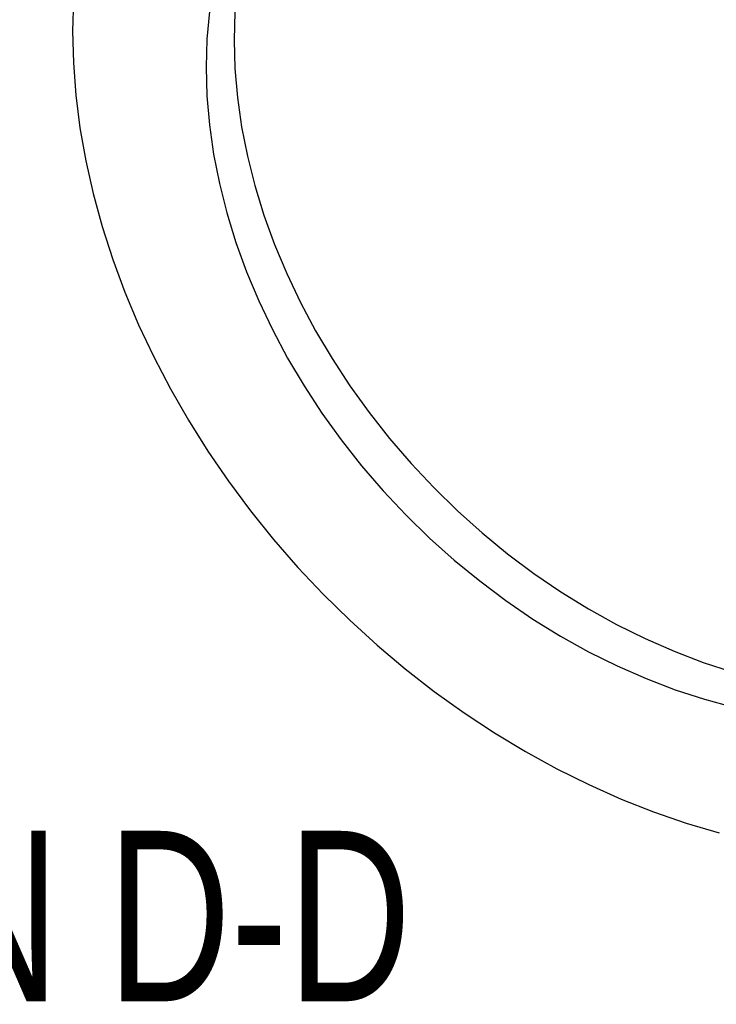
# Model space of a CAD drawing. Header units: millimetres. Extents: x 0 to 210, y 0 to 297.
# Tile 7 of 11: x 152 to 166, y 187 to 207. Entities that reach past the tile are written whole.
import ezdxf

# ---------------------------------------------------------------- set-up
doc = ezdxf.new("R2010")
doc.units = ezdxf.units.MM
doc.styles.add('SLDTEXTSTYLE3', font='TXT', dxfattribs={"width": 0.75})

msp = doc.modelspace()

# ---------------------------------------------------------------- linework, layer by layer
at = {"color": 7, "linetype": 'Continuous', "lineweight": 25, "flags": 128}
for points in [[(153.3, 207.705), (153.283, 207.059), (153.3, 206.403), (153.351, 205.74), (153.436, 205.07), (153.555, 204.397), (153.707, 203.721), (153.892, 203.044), (154.109, 202.369), (154.359, 201.696), (154.639, 201.028), (154.95, 200.366), (155.291, 199.712), (155.661, 199.068), (156.059, 198.434), (156.484, 197.814), (156.934, 197.208), (157.41, 196.618), (157.908, 196.046), (158.429, 195.493), (158.971, 194.96), (159.532, 194.449), (160.112, 193.961), (160.707, 193.498), (161.318, 193.06), (161.942, 192.648), (162.578, 192.265), (163.224, 191.91), (163.879, 191.585), (164.541, 191.29), (165.208, 191.027), (165.878, 190.795), (166.55, 190.596)], [(156.094, 207.458), (156.042, 206.891), (156.025, 206.314), (156.042, 205.727), (156.094, 205.132), (156.179, 204.532), (156.299, 203.929), (156.451, 203.324), (156.637, 202.72), (156.855, 202.117), (157.105, 201.52), (157.385, 200.928), (157.696, 200.345), (158.035, 199.772), (158.402, 199.211), (158.796, 198.664), (159.215, 198.132), (159.658, 197.618), (160.123, 197.122), (160.609, 196.648), (161.115, 196.195), (161.638, 195.767), (162.178, 195.363), (162.731, 194.986), (163.297, 194.636), (163.874, 194.315), (164.46, 194.024), (165.052, 193.764), (165.649, 193.535), (166.249, 193.339), (166.85, 193.176)], [(156.616, 207.452), (156.599, 206.874), (156.616, 206.287), (156.668, 205.693), (156.753, 205.093), (156.873, 204.489), (157.025, 203.884), (157.211, 203.28), (157.429, 202.678), (157.679, 202.08), (157.959, 201.488), (158.27, 200.905), (158.609, 200.332), (158.976, 199.771), (159.37, 199.224), (159.789, 198.692), (160.232, 198.178), (160.697, 197.683), (161.183, 197.208), (161.689, 196.756), (162.212, 196.327), (162.752, 195.923), (163.305, 195.546), (163.871, 195.197), (164.448, 194.876), (165.034, 194.585), (165.626, 194.324), (166.223, 194.096), (166.823, 193.899)]]:
    msp.add_lwpolyline(points, dxfattribs=at)

# ---------------------------------------------------------------- texts
at = {"color": 7, "linetype": 'Continuous', "lineweight": 0, "insert": (148.826, 190.637), "char_height": 3.5, "attachment_point": 2, "style": 'SLDTEXTSTYLE3'}
msp.add_mtext('SECTION D-D', dxfattribs=at)

doc.saveas('drawing.dxf')
